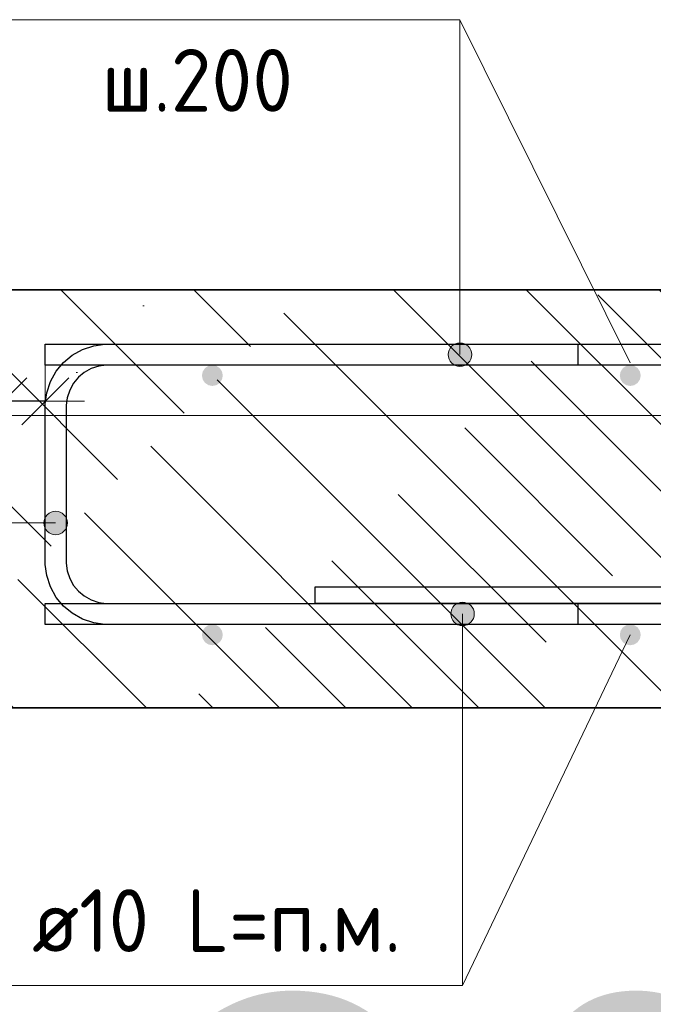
# Model space of a CAD drawing. Header units: metres. Extents: x -38 to 97, y -15 to 21.
# Tile 151 of 229: x 72.175 to 72.479, y 8.19 to 8.661. Entities that reach past the tile are written whole.
import ezdxf

# ---------------------------------------------------------------- set-up
doc = ezdxf.new("R2010")
doc.units = ezdxf.units.M
doc.header["$PDMODE"] = 65
for name, color, linetype, lineweight in [('XR$3$Арм. стержнями верхней зоны', 180, 'Continuous', 35), ('XR$3$Арм. стержнями нижней зоны', 180, 'Continuous', 35), ('XR$3$Арм.стержн. Арматура края', 96, 'Continuous', 35), ('XR$3$Размерная линия_ общее', 7, 'Continuous', 13), ('XR$4$Арм. стержнями верхней зоны', 180, 'Continuous', 35), ('XR$4$Арм. стержнями нижней зоны', 180, 'Continuous', 35), ('XR$4$Арм.стержн. Арматура края', 96, 'Continuous', 35), ('XR$4$Размерная линия_ общее', 7, 'Continuous', 13), ('XR$6$Арм. стержнями верхней зоны', 180, 'Continuous', 35), ('XR$6$Арм. стержнями нижней зоны', 180, 'Continuous', 35), ('XR$6$Арм.стержн. Арматура края', 96, 'Continuous', 35), ('XR$6$Размерная линия_ общее', 7, 'Continuous', 13)]:
    doc.layers.add(name, color=color, linetype=linetype, lineweight=lineweight)
for name, color, linetype, lineweight, true_color in [('XR$3$Арм.стержн. Фиксатор', 7, 'Continuous', 35, 0x501e0f), ('XR$4$Арм.стержн. Фиксатор', 7, 'Continuous', 35, 0x501e0f), ('XR$6$Арм.стержн. Фиксатор', 7, 'Continuous', 35, 0x501e0f)]:
    doc.layers.add(name, color=color, linetype=linetype, lineweight=lineweight, true_color=true_color)
doc.styles.add('ISOCPEUR', font='txt')
doc.dimstyles.new('DIMSTYLE_11', dxfattribs={"dimtxt": 0.033, "dimasz": 0.0375, "dimexe": 0, "dimexo": 0, "dimgap": 0.0165, "dimtad": 2, "dimdec": 0, "dimlfac": 1000, "dimrnd": 1, "dimzin": 12, "dimdsep": 46, "dimtxsty": 'ISOCPEUR', "dimblk1": 'ALL_ML_STRICH', "dimblk2": 'ALL_ML_STRICH', "dimsah": 1, "dimcen": 0, "dimclrd": 7, "dimclre": 256, "dimclrt": 7, "dimadec": 0, "dimazin": 0, "dimtfac": 1, "dimtdec": 0, "dimtix": 1, "dimtmove": 2, "dimatfit": 3, "dimfxl": 0, "dimtvp": 1.2, "dimtzin": 0, "dimlwd": 0, "dimlwe": -3, "dimarcsym": 0})
pattern_1 = [(135, (0, 0), (-0.031819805, -0.031819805), [0.4, -0.05, 0, -0.05]), (135, (-0.01591, -0.01591), (-0.031819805, -0.031819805), [0.8, -0.1, 0.1, -0.1])]

# ---------------------------------------------------------------- blocks, each defined once
blk = doc.blocks.new('ALL_ML_STRICH')
at = {"color": 0, "linetype": 'ByBlock', "lineweight": -2}
for p, q in [((0, -0.5), (0, 0.5)), ((-0.3, -0.3), (0.3, 0.3)), ((-1, 0), (0.5, 0))]:
    blk.add_line(p, q, dxfattribs=at)
blk = doc.blocks.new('*D140')
at = {"layer": 'DEFPOINTS', "color": 7, "linetype": 'Continuous', "lineweight": 13, "transparency": 33554687}
for p in [(72.1875, 8.47857), (72.1875, 8.44358), (72.1675, 8.43858)]:
    blk.add_point(p, dxfattribs=at)
at = {"layer": 'XR$3$Размерная линия_ общее', "color": 253, "linetype": 'Continuous', "lineweight": -2, "true_color": 0xa0a0a0, "transparency": 33554687}
for p, q in [((72.1675, 8.45858), (72.1675, 8.47857)), ((72.1875, 8.46358), (72.1875, 8.47857))]:
    blk.add_line(p, q, dxfattribs=at)
at = {"layer": 'XR$3$Размерная линия_ общее', "color": 7, "linetype": 'Continuous', "lineweight": -2, "transparency": 33554687}
blk.add_line((72.1875, 8.47857), (72.1675, 8.47857), dxfattribs=at)
at = {"layer": 'XR$3$Размерная линия_ общее', "color": 7, "linetype": 'Continuous', "lineweight": 13, "transparency": 33554687, "xscale": 0.0375, "yscale": 0.0375, "zscale": 0.0375}
for p, rotation in [((72.1675, 8.47857), 180), ((72.1875, 8.47857), 360)]:
    blk.add_blockref('ALL_ML_STRICH', p, dxfattribs=dict(at, rotation=rotation))
at = {"layer": 'XR$3$Размерная линия_ общее', "color": 7, "linetype": 'Continuous', "lineweight": 13, "transparency": 33554687, "insert": (72.12208, 8.50257), "char_height": 0.033, "width": 0.066, "attachment_point": 5, "style": 'ISOCPEUR'}
blk.add_mtext('\\A1;{20}', dxfattribs=at)
at = {"layer": 'XR$3$Размерная линия_ общее', "color": 7, "linetype": 'Continuous', "lineweight": 13, "transparency": 33554687, "insert": (72.09879, 8.42451), "char_height": 0.027, "width": 0.00135, "attachment_point": 1, "rotation": 180, "line_spacing_factor": 0.60241, "style": 'ISOCPEUR'}
blk.add_mtext('з.с.', dxfattribs=at)
blk = doc.blocks.new('*D439')
at = {"layer": 'DEFPOINTS', "color": 7, "linetype": 'Continuous', "lineweight": 13, "transparency": 33554687}
for p in [(72.1875, 8.47857), (72.1875, 8.44358), (72.1675, 8.43858)]:
    blk.add_point(p, dxfattribs=at)
at = {"layer": 'XR$4$Размерная линия_ общее', "color": 253, "linetype": 'Continuous', "lineweight": -2, "true_color": 0xa0a0a0, "transparency": 33554687}
for p, q in [((72.1675, 8.45858), (72.1675, 8.47857)), ((72.1875, 8.46358), (72.1875, 8.47857))]:
    blk.add_line(p, q, dxfattribs=at)
at = {"layer": 'XR$4$Размерная линия_ общее', "color": 7, "linetype": 'Continuous', "lineweight": -2, "transparency": 33554687}
blk.add_line((72.1875, 8.47857), (72.1675, 8.47857), dxfattribs=at)
at = {"layer": 'XR$4$Размерная линия_ общее', "color": 7, "linetype": 'Continuous', "lineweight": 13, "transparency": 33554687, "xscale": 0.0375, "yscale": 0.0375, "zscale": 0.0375}
for p, rotation in [((72.1675, 8.47857), 180), ((72.1875, 8.47857), 360)]:
    blk.add_blockref('ALL_ML_STRICH', p, dxfattribs=dict(at, rotation=rotation))
at = {"layer": 'XR$4$Размерная линия_ общее', "color": 7, "linetype": 'Continuous', "lineweight": 13, "transparency": 33554687, "insert": (72.12208, 8.50257), "char_height": 0.033, "width": 0.066, "attachment_point": 5, "style": 'ISOCPEUR'}
blk.add_mtext('\\A1;{20}', dxfattribs=at)
at = {"layer": 'XR$4$Размерная линия_ общее', "color": 7, "linetype": 'Continuous', "lineweight": 13, "transparency": 33554687, "insert": (72.09879, 8.42451), "char_height": 0.027, "width": 0.00135, "attachment_point": 1, "rotation": 180, "line_spacing_factor": 0.60241, "style": 'ISOCPEUR'}
blk.add_mtext('з.с.', dxfattribs=at)
blk = doc.blocks.new('*D792')
at = {"layer": 'DEFPOINTS', "color": 7, "linetype": 'Continuous', "lineweight": 13, "transparency": 33554687}
for p in [(72.1875, 8.47857), (72.1875, 8.44358), (72.1675, 8.43858)]:
    blk.add_point(p, dxfattribs=at)
at = {"layer": 'XR$6$Размерная линия_ общее', "color": 253, "linetype": 'Continuous', "lineweight": -2, "true_color": 0xa0a0a0, "transparency": 33554687}
for p, q in [((72.1675, 8.45858), (72.1675, 8.47857)), ((72.1875, 8.46358), (72.1875, 8.47857))]:
    blk.add_line(p, q, dxfattribs=at)
at = {"layer": 'XR$6$Размерная линия_ общее', "color": 7, "linetype": 'Continuous', "lineweight": -2, "transparency": 33554687}
blk.add_line((72.1875, 8.47857), (72.1675, 8.47857), dxfattribs=at)
at = {"layer": 'XR$6$Размерная линия_ общее', "color": 7, "linetype": 'Continuous', "lineweight": 13, "transparency": 33554687, "xscale": 0.0375, "yscale": 0.0375, "zscale": 0.0375}
for p, rotation in [((72.1675, 8.47857), 180), ((72.1875, 8.47857), 360)]:
    blk.add_blockref('ALL_ML_STRICH', p, dxfattribs=dict(at, rotation=rotation))
at = {"layer": 'XR$6$Размерная линия_ общее', "color": 7, "linetype": 'Continuous', "lineweight": 13, "transparency": 33554687, "insert": (72.12208, 8.50257), "char_height": 0.033, "width": 0.066, "attachment_point": 5, "style": 'ISOCPEUR'}
blk.add_mtext('\\A1;{20}', dxfattribs=at)
at = {"layer": 'XR$6$Размерная линия_ общее', "color": 7, "linetype": 'Continuous', "lineweight": 13, "transparency": 33554687, "insert": (72.09879, 8.42451), "char_height": 0.027, "width": 0.00135, "attachment_point": 1, "rotation": 180, "line_spacing_factor": 0.60241, "style": 'ISOCPEUR'}
blk.add_mtext('з.с.', dxfattribs=at)

msp = doc.modelspace()

# ---------------------------------------------------------------- hatches: boundary and pattern name
at = {"linetype": 'Continuous', "lineweight": 13, "transparency": 33554687}
h = msp.add_hatch(dxfattribs=at)
h.set_pattern_fill('__________540', scale=0.015, style=0, pattern_type=2)
h.set_pattern_definition(pattern_1)
h.paths.add_polyline_path([(72.1675, 8.53188), (72.1675, 8.33188), (72.75595, 8.33188), (72.75595, 8.53188)], flags=0)
h = msp.add_hatch(dxfattribs=at)
h.set_pattern_fill('__________540', scale=0.015, style=0, pattern_type=2)
h.set_pattern_definition(pattern_1)
h.paths.add_polyline_path([(72.1675, 8.53188), (72.1675, 8.33188), (72.75595, 8.33188), (72.75595, 8.53188)], flags=0)
h = msp.add_hatch(dxfattribs=at)
h.set_pattern_fill('__________540', scale=0.015, style=0, pattern_type=2)
h.set_pattern_definition(pattern_1)
h.paths.add_polyline_path([(72.1675, 8.53188), (72.1675, 8.33188), (72.75595, 8.33188), (72.75595, 8.53188)], flags=0)
at = {"layer": 'XR$3$Арм. стержнями верхней зоны', "linetype": 'Continuous', "lineweight": 13, "transparency": 33554687}
for points in [[(72.38882, 8.50571), (72.3832, 8.50571), (72.38117, 8.50369)], [(72.38882, 8.50571), (72.38117, 8.50369), (72.39085, 8.50369)], [(72.3832, 8.50571), (72.38882, 8.50571), (72.38601, 8.5065)], [(72.39085, 8.50369), (72.38117, 8.50369), (72.38039, 8.50088)], [(72.39085, 8.50369), (72.38039, 8.50088), (72.39164, 8.50088)], [(72.39164, 8.50088), (72.38039, 8.50088), (72.38117, 8.49806)], [(72.39164, 8.50088), (72.38117, 8.49806), (72.39085, 8.49806)], [(72.39085, 8.49806), (72.38117, 8.49806), (72.3832, 8.49604)], [(72.39085, 8.49806), (72.3832, 8.49604), (72.38882, 8.49604)], [(72.38882, 8.49604), (72.3832, 8.49604), (72.38601, 8.49525)]]:
    msp.add_hatch(color=7, dxfattribs=at).paths.add_polyline_path(points)
at = {"layer": 'XR$3$Арм. стержнями верхней зоны', "linetype": 'Continuous', "lineweight": 50, "transparency": 33554687}
for points in [[(72.27251, 8.49088), (72.27212, 8.49279), (72.27104, 8.49441), (72.26942, 8.4955), (72.26751, 8.49588), (72.26559, 8.4955), (72.26397, 8.49441), (72.26289, 8.49279), (72.26251, 8.49088), (72.26289, 8.48896), (72.26397, 8.48734), (72.26559, 8.48626), (72.26751, 8.48588), (72.26942, 8.48626), (72.27104, 8.48734), (72.27212, 8.48896)], [(72.47251, 8.49088), (72.47212, 8.49279), (72.47104, 8.49441), (72.46942, 8.4955), (72.46751, 8.49588), (72.46559, 8.4955), (72.46397, 8.49441), (72.46289, 8.49279), (72.46251, 8.49088), (72.46289, 8.48896), (72.46397, 8.48734), (72.46559, 8.48626), (72.46751, 8.48588), (72.46942, 8.48626), (72.47104, 8.48734), (72.47212, 8.48896)]]:
    msp.add_hatch(color=4, dxfattribs=at).paths.add_polyline_path(points)
at = {"layer": 'XR$3$Арм. стержнями нижней зоны', "linetype": 'Continuous', "lineweight": 13, "transparency": 33554687}
for points in [[(72.3824, 8.37969), (72.39207, 8.37969), (72.39005, 8.38171)], [(72.3824, 8.37969), (72.39005, 8.38171), (72.38442, 8.38171)], [(72.38442, 8.38171), (72.39005, 8.38171), (72.38723, 8.3825)], [(72.38161, 8.37688), (72.39286, 8.37688), (72.39207, 8.37969)], [(72.38161, 8.37688), (72.39207, 8.37969), (72.3824, 8.37969)], [(72.3824, 8.37406), (72.39286, 8.37688), (72.38161, 8.37688)], [(72.3824, 8.37406), (72.39207, 8.37406), (72.39286, 8.37688)], [(72.38442, 8.37204), (72.39207, 8.37406), (72.3824, 8.37406)], [(72.38442, 8.37204), (72.39005, 8.37204), (72.39207, 8.37406)], [(72.39005, 8.37204), (72.38442, 8.37204), (72.38723, 8.37125)]]:
    msp.add_hatch(color=7, dxfattribs=at).paths.add_polyline_path(points)
at = {"layer": 'XR$3$Арм. стержнями нижней зоны', "linetype": 'Continuous', "lineweight": 50, "transparency": 33554687}
for points in [[(72.27251, 8.36688), (72.27212, 8.36879), (72.27104, 8.37041), (72.26942, 8.3715), (72.26751, 8.37188), (72.26559, 8.3715), (72.26397, 8.37041), (72.26289, 8.36879), (72.26251, 8.36688), (72.26289, 8.36496), (72.26397, 8.36334), (72.26559, 8.36226), (72.26751, 8.36188), (72.26942, 8.36226), (72.27104, 8.36334), (72.27212, 8.36496)], [(72.47251, 8.36688), (72.47212, 8.36879), (72.47104, 8.37041), (72.46942, 8.3715), (72.46751, 8.37188), (72.46559, 8.3715), (72.46397, 8.37041), (72.46289, 8.36879), (72.46251, 8.36688), (72.46289, 8.36496), (72.46397, 8.36334), (72.46559, 8.36226), (72.46751, 8.36188), (72.46942, 8.36226), (72.47104, 8.36334), (72.47212, 8.36496)]]:
    msp.add_hatch(color=4, dxfattribs=at).paths.add_polyline_path(points)
at = {"layer": 'XR$3$Арм.стержн. Арматура края', "linetype": 'Continuous', "lineweight": 13, "transparency": 33554687}
for points in [[(72.18767, 8.42317), (72.18969, 8.41552), (72.18969, 8.42519)], [(72.18969, 8.42519), (72.1925, 8.41473), (72.1925, 8.42598)], [(72.18969, 8.42519), (72.18969, 8.41552), (72.1925, 8.41473)], [(72.1925, 8.42598), (72.1925, 8.41473), (72.19532, 8.41552)], [(72.1925, 8.42598), (72.19532, 8.41552), (72.19532, 8.42519)], [(72.19532, 8.42519), (72.19532, 8.41552), (72.19734, 8.41754)], [(72.19532, 8.42519), (72.19734, 8.41754), (72.19734, 8.42317)], [(72.18767, 8.41754), (72.18767, 8.42317), (72.18688, 8.42035)], [(72.18767, 8.42317), (72.18767, 8.41754), (72.18969, 8.41552)], [(72.19734, 8.42317), (72.19734, 8.41754), (72.19813, 8.42035)]]:
    msp.add_hatch(color=7, dxfattribs=at).paths.add_polyline_path(points)
at = {"layer": 'XR$4$Арм. стержнями верхней зоны', "linetype": 'Continuous', "lineweight": 13, "transparency": 33554687}
for points in [[(72.38882, 8.50571), (72.3832, 8.50571), (72.38117, 8.50369)], [(72.38882, 8.50571), (72.38117, 8.50369), (72.39085, 8.50369)], [(72.3832, 8.50571), (72.38882, 8.50571), (72.38601, 8.5065)], [(72.39085, 8.50369), (72.38117, 8.50369), (72.38039, 8.50088)], [(72.39085, 8.50369), (72.38039, 8.50088), (72.39164, 8.50088)], [(72.39164, 8.50088), (72.38039, 8.50088), (72.38117, 8.49806)], [(72.39164, 8.50088), (72.38117, 8.49806), (72.39085, 8.49806)], [(72.39085, 8.49806), (72.38117, 8.49806), (72.3832, 8.49604)], [(72.39085, 8.49806), (72.3832, 8.49604), (72.38882, 8.49604)], [(72.38882, 8.49604), (72.3832, 8.49604), (72.38601, 8.49525)]]:
    msp.add_hatch(color=7, dxfattribs=at).paths.add_polyline_path(points)
at = {"layer": 'XR$4$Арм. стержнями верхней зоны', "linetype": 'Continuous', "lineweight": 50, "transparency": 33554687}
for points in [[(72.27251, 8.49088), (72.27212, 8.49279), (72.27104, 8.49441), (72.26942, 8.4955), (72.26751, 8.49588), (72.26559, 8.4955), (72.26397, 8.49441), (72.26289, 8.49279), (72.26251, 8.49088), (72.26289, 8.48896), (72.26397, 8.48734), (72.26559, 8.48626), (72.26751, 8.48588), (72.26942, 8.48626), (72.27104, 8.48734), (72.27212, 8.48896)], [(72.27251, 8.49088), (72.27212, 8.49279), (72.27104, 8.49441), (72.26942, 8.4955), (72.26751, 8.49588), (72.26559, 8.4955), (72.26397, 8.49441), (72.26289, 8.49279), (72.26251, 8.49088), (72.26289, 8.48896), (72.26397, 8.48734), (72.26559, 8.48626), (72.26751, 8.48588), (72.26942, 8.48626), (72.27104, 8.48734), (72.27212, 8.48896)], [(72.47251, 8.49088), (72.47212, 8.49279), (72.47104, 8.49441), (72.46942, 8.4955), (72.46751, 8.49588), (72.46559, 8.4955), (72.46397, 8.49441), (72.46289, 8.49279), (72.46251, 8.49088), (72.46289, 8.48896), (72.46397, 8.48734), (72.46559, 8.48626), (72.46751, 8.48588), (72.46942, 8.48626), (72.47104, 8.48734), (72.47212, 8.48896)], [(72.47251, 8.49088), (72.47212, 8.49279), (72.47104, 8.49441), (72.46942, 8.4955), (72.46751, 8.49588), (72.46559, 8.4955), (72.46397, 8.49441), (72.46289, 8.49279), (72.46251, 8.49088), (72.46289, 8.48896), (72.46397, 8.48734), (72.46559, 8.48626), (72.46751, 8.48588), (72.46942, 8.48626), (72.47104, 8.48734), (72.47212, 8.48896)]]:
    msp.add_hatch(color=4, dxfattribs=at).paths.add_polyline_path(points)
at = {"layer": 'XR$4$Арм. стержнями нижней зоны', "linetype": 'Continuous', "lineweight": 13, "transparency": 33554687}
for points in [[(72.3824, 8.37969), (72.39207, 8.37969), (72.39005, 8.38171)], [(72.3824, 8.37969), (72.39005, 8.38171), (72.38442, 8.38171)], [(72.38442, 8.38171), (72.39005, 8.38171), (72.38723, 8.3825)], [(72.38161, 8.37688), (72.39286, 8.37688), (72.39207, 8.37969)], [(72.38161, 8.37688), (72.39207, 8.37969), (72.3824, 8.37969)], [(72.3824, 8.37406), (72.39286, 8.37688), (72.38161, 8.37688)], [(72.3824, 8.37406), (72.39207, 8.37406), (72.39286, 8.37688)], [(72.38442, 8.37204), (72.39207, 8.37406), (72.3824, 8.37406)], [(72.38442, 8.37204), (72.39005, 8.37204), (72.39207, 8.37406)], [(72.39005, 8.37204), (72.38442, 8.37204), (72.38723, 8.37125)]]:
    msp.add_hatch(color=7, dxfattribs=at).paths.add_polyline_path(points)
at = {"layer": 'XR$4$Арм. стержнями нижней зоны', "linetype": 'Continuous', "lineweight": 50, "transparency": 33554687}
for points in [[(72.27251, 8.36688), (72.27212, 8.36879), (72.27104, 8.37041), (72.26942, 8.3715), (72.26751, 8.37188), (72.26559, 8.3715), (72.26397, 8.37041), (72.26289, 8.36879), (72.26251, 8.36688), (72.26289, 8.36496), (72.26397, 8.36334), (72.26559, 8.36226), (72.26751, 8.36188), (72.26942, 8.36226), (72.27104, 8.36334), (72.27212, 8.36496)], [(72.27251, 8.36688), (72.27212, 8.36879), (72.27104, 8.37041), (72.26942, 8.3715), (72.26751, 8.37188), (72.26559, 8.3715), (72.26397, 8.37041), (72.26289, 8.36879), (72.26251, 8.36688), (72.26289, 8.36496), (72.26397, 8.36334), (72.26559, 8.36226), (72.26751, 8.36188), (72.26942, 8.36226), (72.27104, 8.36334), (72.27212, 8.36496)], [(72.47251, 8.36688), (72.47212, 8.36879), (72.47104, 8.37041), (72.46942, 8.3715), (72.46751, 8.37188), (72.46559, 8.3715), (72.46397, 8.37041), (72.46289, 8.36879), (72.46251, 8.36688), (72.46289, 8.36496), (72.46397, 8.36334), (72.46559, 8.36226), (72.46751, 8.36188), (72.46942, 8.36226), (72.47104, 8.36334), (72.47212, 8.36496)], [(72.47251, 8.36688), (72.47212, 8.36879), (72.47104, 8.37041), (72.46942, 8.3715), (72.46751, 8.37188), (72.46559, 8.3715), (72.46397, 8.37041), (72.46289, 8.36879), (72.46251, 8.36688), (72.46289, 8.36496), (72.46397, 8.36334), (72.46559, 8.36226), (72.46751, 8.36188), (72.46942, 8.36226), (72.47104, 8.36334), (72.47212, 8.36496)]]:
    msp.add_hatch(color=4, dxfattribs=at).paths.add_polyline_path(points)
at = {"layer": 'XR$4$Арм.стержн. Арматура края', "linetype": 'Continuous', "lineweight": 13, "transparency": 33554687}
for points in [[(72.18767, 8.42317), (72.18969, 8.41552), (72.18969, 8.42519)], [(72.18969, 8.42519), (72.1925, 8.41473), (72.1925, 8.42598)], [(72.18969, 8.42519), (72.18969, 8.41552), (72.1925, 8.41473)], [(72.1925, 8.42598), (72.1925, 8.41473), (72.19532, 8.41552)], [(72.1925, 8.42598), (72.19532, 8.41552), (72.19532, 8.42519)], [(72.19532, 8.42519), (72.19532, 8.41552), (72.19734, 8.41754)], [(72.19532, 8.42519), (72.19734, 8.41754), (72.19734, 8.42317)], [(72.18767, 8.41754), (72.18767, 8.42317), (72.18688, 8.42035)], [(72.18767, 8.42317), (72.18767, 8.41754), (72.18969, 8.41552)], [(72.19734, 8.42317), (72.19734, 8.41754), (72.19813, 8.42035)]]:
    msp.add_hatch(color=7, dxfattribs=at).paths.add_polyline_path(points)
at = {"layer": 'XR$6$Арм. стержнями верхней зоны', "linetype": 'Continuous', "lineweight": 13, "transparency": 33554687}
for points in [[(72.38882, 8.50571), (72.3832, 8.50571), (72.38117, 8.50369)], [(72.38882, 8.50571), (72.38117, 8.50369), (72.39085, 8.50369)], [(72.3832, 8.50571), (72.38882, 8.50571), (72.38601, 8.5065)], [(72.39085, 8.50369), (72.38117, 8.50369), (72.38039, 8.50088)], [(72.39085, 8.50369), (72.38039, 8.50088), (72.39164, 8.50088)], [(72.39164, 8.50088), (72.38039, 8.50088), (72.38117, 8.49806)], [(72.39164, 8.50088), (72.38117, 8.49806), (72.39085, 8.49806)], [(72.39085, 8.49806), (72.38117, 8.49806), (72.3832, 8.49604)], [(72.39085, 8.49806), (72.3832, 8.49604), (72.38882, 8.49604)], [(72.38882, 8.49604), (72.3832, 8.49604), (72.38601, 8.49525)]]:
    msp.add_hatch(color=7, dxfattribs=at).paths.add_polyline_path(points)
at = {"layer": 'XR$6$Арм. стержнями верхней зоны', "linetype": 'Continuous', "lineweight": 50, "transparency": 33554687}
for points in [[(72.27251, 8.49088), (72.27212, 8.49279), (72.27104, 8.49441), (72.26942, 8.4955), (72.26751, 8.49588), (72.26559, 8.4955), (72.26397, 8.49441), (72.26289, 8.49279), (72.26251, 8.49088), (72.26289, 8.48896), (72.26397, 8.48734), (72.26559, 8.48626), (72.26751, 8.48588), (72.26942, 8.48626), (72.27104, 8.48734), (72.27212, 8.48896)], [(72.47251, 8.49088), (72.47212, 8.49279), (72.47104, 8.49441), (72.46942, 8.4955), (72.46751, 8.49588), (72.46559, 8.4955), (72.46397, 8.49441), (72.46289, 8.49279), (72.46251, 8.49088), (72.46289, 8.48896), (72.46397, 8.48734), (72.46559, 8.48626), (72.46751, 8.48588), (72.46942, 8.48626), (72.47104, 8.48734), (72.47212, 8.48896)]]:
    msp.add_hatch(color=4, dxfattribs=at).paths.add_polyline_path(points)
at = {"layer": 'XR$6$Арм. стержнями нижней зоны', "linetype": 'Continuous', "lineweight": 13, "transparency": 33554687}
for points in [[(72.3824, 8.37969), (72.39207, 8.37969), (72.39005, 8.38171)], [(72.3824, 8.37969), (72.39005, 8.38171), (72.38442, 8.38171)], [(72.38442, 8.38171), (72.39005, 8.38171), (72.38723, 8.3825)], [(72.38161, 8.37688), (72.39286, 8.37688), (72.39207, 8.37969)], [(72.38161, 8.37688), (72.39207, 8.37969), (72.3824, 8.37969)], [(72.3824, 8.37406), (72.39286, 8.37688), (72.38161, 8.37688)], [(72.3824, 8.37406), (72.39207, 8.37406), (72.39286, 8.37688)], [(72.38442, 8.37204), (72.39207, 8.37406), (72.3824, 8.37406)], [(72.38442, 8.37204), (72.39005, 8.37204), (72.39207, 8.37406)], [(72.39005, 8.37204), (72.38442, 8.37204), (72.38723, 8.37125)]]:
    msp.add_hatch(color=7, dxfattribs=at).paths.add_polyline_path(points)
at = {"layer": 'XR$6$Арм. стержнями нижней зоны', "linetype": 'Continuous', "lineweight": 50, "transparency": 33554687}
for points in [[(72.27251, 8.36688), (72.27212, 8.36879), (72.27104, 8.37041), (72.26942, 8.3715), (72.26751, 8.37188), (72.26559, 8.3715), (72.26397, 8.37041), (72.26289, 8.36879), (72.26251, 8.36688), (72.26289, 8.36496), (72.26397, 8.36334), (72.26559, 8.36226), (72.26751, 8.36188), (72.26942, 8.36226), (72.27104, 8.36334), (72.27212, 8.36496)], [(72.47251, 8.36688), (72.47212, 8.36879), (72.47104, 8.37041), (72.46942, 8.3715), (72.46751, 8.37188), (72.46559, 8.3715), (72.46397, 8.37041), (72.46289, 8.36879), (72.46251, 8.36688), (72.46289, 8.36496), (72.46397, 8.36334), (72.46559, 8.36226), (72.46751, 8.36188), (72.46942, 8.36226), (72.47104, 8.36334), (72.47212, 8.36496)]]:
    msp.add_hatch(color=4, dxfattribs=at).paths.add_polyline_path(points)
at = {"layer": 'XR$6$Арм.стержн. Арматура края', "linetype": 'Continuous', "lineweight": 13, "transparency": 33554687}
for points in [[(72.18767, 8.42317), (72.18969, 8.41552), (72.18969, 8.42519)], [(72.18969, 8.42519), (72.1925, 8.41473), (72.1925, 8.42598)], [(72.18969, 8.42519), (72.18969, 8.41552), (72.1925, 8.41473)], [(72.1925, 8.42598), (72.1925, 8.41473), (72.19532, 8.41552)], [(72.1925, 8.42598), (72.19532, 8.41552), (72.19532, 8.42519)], [(72.19532, 8.42519), (72.19532, 8.41552), (72.19734, 8.41754)], [(72.19532, 8.42519), (72.19734, 8.41754), (72.19734, 8.42317)], [(72.18767, 8.41754), (72.18767, 8.42317), (72.18688, 8.42035)], [(72.18767, 8.42317), (72.18767, 8.41754), (72.18969, 8.41552)], [(72.19734, 8.42317), (72.19734, 8.41754), (72.19813, 8.42035)]]:
    msp.add_hatch(color=7, dxfattribs=at).paths.add_polyline_path(points)

# ---------------------------------------------------------------- linework, layer by layer
at = {"color": 7, "linetype": 'Continuous', "lineweight": 13, "transparency": 33554687}
for p, q in [((72.46751, 8.49688), (72.38601, 8.66104)), ((72.46751, 8.49688), (72.38601, 8.66104)), ((72.46751, 8.49688), (72.38601, 8.66104)), ((86.41979, 8.47171), (67.91979, 8.47171)), ((72.46751, 8.36688), (72.38723, 8.19921)), ((72.46751, 8.36688), (72.38723, 8.19921)), ((72.46751, 8.36688), (72.38723, 8.19921))]:
    msp.add_line(p, q, dxfattribs=at)
at = {"color": 7, "linetype": 'Continuous', "lineweight": 35, "transparency": 33554687}
for p, q in [((72.75595, 8.53188), (72.1675, 8.53188)), ((72.75595, 8.53188), (72.1675, 8.53188)), ((72.75595, 8.53188), (72.1675, 8.53188)), ((72.1675, 8.33188), (72.75595, 8.33188)), ((72.1675, 8.33188), (72.75595, 8.33188)), ((72.1675, 8.33188), (72.75595, 8.33188))]:
    msp.add_line(p, q, dxfattribs=at)
at = {"layer": 'XR$3$Арм. стержнями верхней зоны', "color": 7, "linetype": 'Continuous', "lineweight": 13, "transparency": 33554687}
for p, q in [((72.16001, 8.66104), (72.38601, 8.66104)), ((72.38601, 8.66104), (72.38601, 8.50088)), ((72.38601, 8.5065), (72.38601, 8.5065)), ((72.38039, 8.50088), (72.38039, 8.50088)), ((72.39164, 8.50088), (72.39164, 8.50088)), ((72.38601, 8.49525), (72.38601, 8.49525))]:
    msp.add_line(p, q, dxfattribs=at)
at = {"layer": 'XR$3$Арм. стержнями верхней зоны', "color": 4, "linetype": 'Continuous', "lineweight": 25, "transparency": 33554687}
for points in [[(72.76095, 8.49588), (72.1875, 8.49588), (72.1875, 8.50588), (72.76095, 8.50588), (72.76095, 8.49588)], [(72.76095, 8.49588), (72.44251, 8.49588), (72.44251, 8.50588), (72.76095, 8.50588), (72.76095, 8.49588)]]:
    msp.add_lwpolyline(points, dxfattribs=at)
at = {"layer": 'XR$3$Арм. стержнями верхней зоны', "color": 7, "linetype": 'Continuous', "lineweight": 13, "transparency": 33554687}
msp.add_circle((72.38601, 8.50088), 0.00563, dxfattribs=at)
at = {"layer": 'XR$3$Арм. стержнями нижней зоны', "color": 7, "linetype": 'Continuous', "lineweight": 13, "transparency": 33554687}
for p, q in [((72.38723, 8.3825), (72.38723, 8.3825)), ((72.38161, 8.37688), (72.38161, 8.37688)), ((72.38723, 8.19921), (72.38723, 8.37688)), ((72.39286, 8.37688), (72.39286, 8.37688)), ((72.38723, 8.37125), (72.38723, 8.37125)), ((72.16123, 8.19921), (72.38723, 8.19921))]:
    msp.add_line(p, q, dxfattribs=at)
at = {"layer": 'XR$3$Арм. стержнями нижней зоны', "color": 4, "linetype": 'Continuous', "lineweight": 25, "transparency": 33554687}
for points in [[(72.76095, 8.37188), (72.1875, 8.37188), (72.1875, 8.38188), (72.76095, 8.38188), (72.76095, 8.37188)], [(72.76095, 8.37188), (72.44251, 8.37188), (72.44251, 8.38188), (72.76095, 8.38188), (72.76095, 8.37188)]]:
    msp.add_lwpolyline(points, dxfattribs=at)
at = {"layer": 'XR$3$Арм. стержнями нижней зоны', "color": 7, "linetype": 'Continuous', "lineweight": 13, "transparency": 33554687}
msp.add_circle((72.38723, 8.37688), 0.00563, dxfattribs=at)
at = {"layer": 'XR$3$Арм.стержн. Арматура края', "color": 7, "linetype": 'Continuous', "lineweight": 13, "transparency": 33554687}
for p, q in [((72.1925, 8.42598), (72.1925, 8.42598)), ((72.08057, 8.42035), (72.1925, 8.42035)), ((72.18688, 8.42035), (72.18688, 8.42035)), ((72.19813, 8.42035), (72.19813, 8.42035)), ((72.1925, 8.41473), (72.1925, 8.41473))]:
    msp.add_line(p, q, dxfattribs=at)
at = {"layer": 'XR$3$Арм.стержн. Арматура края', "color": 4, "linetype": 'Continuous', "lineweight": 25, "transparency": 33554687}
for points in [[(72.6875, 8.37188), (72.21607, 8.37188), (72.21085, 8.3726), (72.20541, 8.3744), (72.20041, 8.3772), (72.19628, 8.38065), (72.19283, 8.38478), (72.19002, 8.38979), (72.18823, 8.39523), (72.1875, 8.40044), (72.1875, 8.47731), (72.18823, 8.48253), (72.19002, 8.48797), (72.19283, 8.49298), (72.19628, 8.4971), (72.20041, 8.50055), (72.20541, 8.50336), (72.21085, 8.50515), (72.21607, 8.50588), (72.6875, 8.50588)], [(72.6875, 8.49588), (72.21676, 8.49588), (72.21313, 8.49537), (72.20946, 8.49416), (72.2061, 8.49228), (72.20338, 8.49001), (72.2011, 8.48728), (72.19922, 8.48392), (72.19801, 8.48026), (72.1975, 8.47662), (72.1975, 8.40113), (72.19801, 8.3975), (72.19922, 8.39383), (72.2011, 8.39048), (72.20338, 8.38775), (72.2061, 8.38547), (72.20946, 8.38359), (72.21313, 8.38238), (72.21676, 8.38188), (72.6875, 8.38188)]]:
    msp.add_lwpolyline(points, dxfattribs=at)
at = {"layer": 'XR$3$Арм.стержн. Арматура края', "color": 7, "linetype": 'Continuous', "lineweight": 13, "transparency": 33554687}
msp.add_circle((72.1925, 8.42035), 0.00563, dxfattribs=at)
at = {"layer": 'XR$3$Арм.стержн. Фиксатор', "color": 40, "linetype": 'Continuous', "lineweight": 25, "transparency": 33554687}
msp.add_lwpolyline([(72.4939, 8.38188), (72.31675, 8.38188), (72.31675, 8.38988), (72.49335, 8.38988)], dxfattribs=at)
at = {"layer": 'XR$4$Арм. стержнями верхней зоны', "color": 7, "linetype": 'Continuous', "lineweight": 13, "transparency": 33554687}
for p, q in [((72.16001, 8.66104), (72.38601, 8.66104)), ((72.38601, 8.66104), (72.38601, 8.50088)), ((72.38601, 8.5065), (72.38601, 8.5065)), ((72.38039, 8.50088), (72.38039, 8.50088)), ((72.39164, 8.50088), (72.39164, 8.50088)), ((72.38601, 8.49525), (72.38601, 8.49525))]:
    msp.add_line(p, q, dxfattribs=at)
at = {"layer": 'XR$4$Арм. стержнями верхней зоны', "color": 4, "linetype": 'Continuous', "lineweight": 25, "transparency": 33554687}
for points in [[(72.76095, 8.49588), (72.1875, 8.49588), (72.1875, 8.50588), (72.76095, 8.50588), (72.76095, 8.49588)], [(72.76095, 8.49588), (72.1875, 8.49588), (72.1875, 8.50588), (72.76095, 8.50588), (72.76095, 8.49588)], [(72.76095, 8.49588), (72.44251, 8.49588), (72.44251, 8.50588), (72.76095, 8.50588), (72.76095, 8.49588)]]:
    msp.add_lwpolyline(points, dxfattribs=at)
at = {"layer": 'XR$4$Арм. стержнями верхней зоны', "color": 7, "linetype": 'Continuous', "lineweight": 13, "transparency": 33554687}
msp.add_circle((72.38601, 8.50088), 0.00563, dxfattribs=at)
at = {"layer": 'XR$4$Арм. стержнями нижней зоны', "color": 7, "linetype": 'Continuous', "lineweight": 13, "transparency": 33554687}
for p, q in [((72.38723, 8.3825), (72.38723, 8.3825)), ((72.38161, 8.37688), (72.38161, 8.37688)), ((72.38723, 8.19921), (72.38723, 8.37688)), ((72.39286, 8.37688), (72.39286, 8.37688)), ((72.38723, 8.37125), (72.38723, 8.37125)), ((72.16123, 8.19921), (72.38723, 8.19921))]:
    msp.add_line(p, q, dxfattribs=at)
at = {"layer": 'XR$4$Арм. стержнями нижней зоны', "color": 4, "linetype": 'Continuous', "lineweight": 25, "transparency": 33554687}
for points in [[(72.76095, 8.37188), (72.1875, 8.37188), (72.1875, 8.38188), (72.76095, 8.38188), (72.76095, 8.37188)], [(72.76095, 8.37188), (72.1875, 8.37188), (72.1875, 8.38188), (72.76095, 8.38188), (72.76095, 8.37188)], [(72.76095, 8.37188), (72.44251, 8.37188), (72.44251, 8.38188), (72.76095, 8.38188), (72.76095, 8.37188)]]:
    msp.add_lwpolyline(points, dxfattribs=at)
at = {"layer": 'XR$4$Арм. стержнями нижней зоны', "color": 7, "linetype": 'Continuous', "lineweight": 13, "transparency": 33554687}
msp.add_circle((72.38723, 8.37688), 0.00563, dxfattribs=at)
at = {"layer": 'XR$4$Арм.стержн. Арматура края', "color": 7, "linetype": 'Continuous', "lineweight": 13, "transparency": 33554687}
for p, q in [((72.1925, 8.42598), (72.1925, 8.42598)), ((72.08057, 8.42035), (72.1925, 8.42035)), ((72.18688, 8.42035), (72.18688, 8.42035)), ((72.19813, 8.42035), (72.19813, 8.42035)), ((72.1925, 8.41473), (72.1925, 8.41473))]:
    msp.add_line(p, q, dxfattribs=at)
at = {"layer": 'XR$4$Арм.стержн. Арматура края', "color": 4, "linetype": 'Continuous', "lineweight": 25, "transparency": 33554687}
for points in [[(72.6875, 8.37188), (72.21607, 8.37188), (72.21085, 8.3726), (72.20541, 8.3744), (72.20041, 8.3772), (72.19628, 8.38065), (72.19283, 8.38478), (72.19002, 8.38979), (72.18823, 8.39523), (72.1875, 8.40044), (72.1875, 8.47731), (72.18823, 8.48253), (72.19002, 8.48797), (72.19283, 8.49298), (72.19628, 8.4971), (72.20041, 8.50055), (72.20541, 8.50336), (72.21085, 8.50515), (72.21607, 8.50588), (72.6875, 8.50588)], [(72.6875, 8.49588), (72.21676, 8.49588), (72.21313, 8.49537), (72.20946, 8.49416), (72.2061, 8.49228), (72.20338, 8.49001), (72.2011, 8.48728), (72.19922, 8.48392), (72.19801, 8.48026), (72.1975, 8.47662), (72.1975, 8.40113), (72.19801, 8.3975), (72.19922, 8.39383), (72.2011, 8.39048), (72.20338, 8.38775), (72.2061, 8.38547), (72.20946, 8.38359), (72.21313, 8.38238), (72.21676, 8.38188), (72.6875, 8.38188)]]:
    msp.add_lwpolyline(points, dxfattribs=at)
at = {"layer": 'XR$4$Арм.стержн. Арматура края', "color": 7, "linetype": 'Continuous', "lineweight": 13, "transparency": 33554687}
msp.add_circle((72.1925, 8.42035), 0.00563, dxfattribs=at)
at = {"layer": 'XR$4$Арм.стержн. Фиксатор', "color": 40, "linetype": 'Continuous', "lineweight": 25, "transparency": 33554687}
msp.add_lwpolyline([(72.4939, 8.38188), (72.31675, 8.38188), (72.31675, 8.38988), (72.49335, 8.38988)], dxfattribs=at)
at = {"layer": 'XR$6$Арм. стержнями верхней зоны', "color": 7, "linetype": 'Continuous', "lineweight": 13, "transparency": 33554687}
for p, q in [((72.16001, 8.66104), (72.38601, 8.66104)), ((72.38601, 8.66104), (72.38601, 8.50088)), ((72.38601, 8.5065), (72.38601, 8.5065)), ((72.38039, 8.50088), (72.38039, 8.50088)), ((72.39164, 8.50088), (72.39164, 8.50088)), ((72.38601, 8.49525), (72.38601, 8.49525))]:
    msp.add_line(p, q, dxfattribs=at)
at = {"layer": 'XR$6$Арм. стержнями верхней зоны', "color": 4, "linetype": 'Continuous', "lineweight": 25, "transparency": 33554687}
for points in [[(72.76095, 8.49588), (72.1875, 8.49588), (72.1875, 8.50588), (72.76095, 8.50588), (72.76095, 8.49588)], [(72.76095, 8.49588), (72.44251, 8.49588), (72.44251, 8.50588), (72.76095, 8.50588), (72.76095, 8.49588)]]:
    msp.add_lwpolyline(points, dxfattribs=at)
at = {"layer": 'XR$6$Арм. стержнями верхней зоны', "color": 7, "linetype": 'Continuous', "lineweight": 13, "transparency": 33554687}
msp.add_circle((72.38601, 8.50088), 0.00563, dxfattribs=at)
at = {"layer": 'XR$6$Арм. стержнями нижней зоны', "color": 7, "linetype": 'Continuous', "lineweight": 13, "transparency": 33554687}
for p, q in [((72.38723, 8.3825), (72.38723, 8.3825)), ((72.38161, 8.37688), (72.38161, 8.37688)), ((72.38723, 8.19921), (72.38723, 8.37688)), ((72.39286, 8.37688), (72.39286, 8.37688)), ((72.38723, 8.37125), (72.38723, 8.37125)), ((72.16123, 8.19921), (72.38723, 8.19921))]:
    msp.add_line(p, q, dxfattribs=at)
at = {"layer": 'XR$6$Арм. стержнями нижней зоны', "color": 4, "linetype": 'Continuous', "lineweight": 25, "transparency": 33554687}
for points in [[(72.76095, 8.37188), (72.1875, 8.37188), (72.1875, 8.38188), (72.76095, 8.38188), (72.76095, 8.37188)], [(72.76095, 8.37188), (72.44251, 8.37188), (72.44251, 8.38188), (72.76095, 8.38188), (72.76095, 8.37188)]]:
    msp.add_lwpolyline(points, dxfattribs=at)
at = {"layer": 'XR$6$Арм. стержнями нижней зоны', "color": 7, "linetype": 'Continuous', "lineweight": 13, "transparency": 33554687}
msp.add_circle((72.38723, 8.37688), 0.00563, dxfattribs=at)
at = {"layer": 'XR$6$Арм.стержн. Арматура края', "color": 7, "linetype": 'Continuous', "lineweight": 13, "transparency": 33554687}
for p, q in [((72.1925, 8.42598), (72.1925, 8.42598)), ((72.08057, 8.42035), (72.1925, 8.42035)), ((72.18688, 8.42035), (72.18688, 8.42035)), ((72.19813, 8.42035), (72.19813, 8.42035)), ((72.1925, 8.41473), (72.1925, 8.41473))]:
    msp.add_line(p, q, dxfattribs=at)
at = {"layer": 'XR$6$Арм.стержн. Арматура края', "color": 4, "linetype": 'Continuous', "lineweight": 25, "transparency": 33554687}
for points in [[(72.6875, 8.37188), (72.21607, 8.37188), (72.21085, 8.3726), (72.20541, 8.3744), (72.20041, 8.3772), (72.19628, 8.38065), (72.19283, 8.38478), (72.19002, 8.38979), (72.18823, 8.39523), (72.1875, 8.40044), (72.1875, 8.47731), (72.18823, 8.48253), (72.19002, 8.48797), (72.19283, 8.49298), (72.19628, 8.4971), (72.20041, 8.50055), (72.20541, 8.50336), (72.21085, 8.50515), (72.21607, 8.50588), (72.6875, 8.50588)], [(72.6875, 8.49588), (72.21676, 8.49588), (72.21313, 8.49537), (72.20946, 8.49416), (72.2061, 8.49228), (72.20338, 8.49001), (72.2011, 8.48728), (72.19922, 8.48392), (72.19801, 8.48026), (72.1975, 8.47662), (72.1975, 8.40113), (72.19801, 8.3975), (72.19922, 8.39383), (72.2011, 8.39048), (72.20338, 8.38775), (72.2061, 8.38547), (72.20946, 8.38359), (72.21313, 8.38238), (72.21676, 8.38188), (72.6875, 8.38188)]]:
    msp.add_lwpolyline(points, dxfattribs=at)
at = {"layer": 'XR$6$Арм.стержн. Арматура края', "color": 7, "linetype": 'Continuous', "lineweight": 13, "transparency": 33554687}
msp.add_circle((72.1925, 8.42035), 0.00563, dxfattribs=at)
at = {"layer": 'XR$6$Арм.стержн. Фиксатор', "color": 40, "linetype": 'Continuous', "lineweight": 25, "transparency": 33554687}
msp.add_lwpolyline([(72.4939, 8.38188), (72.31675, 8.38188), (72.31675, 8.38988), (72.49335, 8.38988)], dxfattribs=at)

# ---------------------------------------------------------------- texts
at = {"color": 7, "linetype": 'Continuous', "lineweight": 35, "transparency": 33554687, "insert": (70.35063, 7.94671), "char_height": 0.25, "width": 2.7437149, "attachment_point": 7, "style": 'ISOCPEUR'}
msp.add_mtext('\\W0.96;ГОСТ 34028-2016', dxfattribs=at)
at = {"layer": 'XR$3$Арм. стержнями верхней зоны', "color": 7, "linetype": 'Continuous', "lineweight": 25, "transparency": 33554687, "insert": (72.21451, 8.61704), "char_height": 0.03, "width": 0.1311995, "attachment_point": 7, "style": 'ISOCPEUR'}
msp.add_mtext('\\W0.95;ш.200 ', dxfattribs=at)
at = {"layer": 'XR$3$Арм. стержнями нижней зоны', "color": 7, "linetype": 'Continuous', "lineweight": 25, "transparency": 33554687, "insert": (72.18123, 8.21521), "char_height": 0.03, "width": 0.1999832, "attachment_point": 7, "style": 'ISOCPEUR'}
msp.add_mtext('\\W0.94;ø10 L=п.м.', dxfattribs=at)
at = {"layer": 'XR$4$Арм. стержнями верхней зоны', "color": 7, "linetype": 'Continuous', "lineweight": 25, "transparency": 33554687, "insert": (72.21451, 8.61704), "char_height": 0.03, "width": 0.1311995, "attachment_point": 7, "style": 'ISOCPEUR'}
msp.add_mtext('\\W0.95;ш.200 ', dxfattribs=at)
at = {"layer": 'XR$4$Арм. стержнями нижней зоны', "color": 7, "linetype": 'Continuous', "lineweight": 25, "transparency": 33554687, "insert": (72.18123, 8.21521), "char_height": 0.03, "width": 0.1999832, "attachment_point": 7, "style": 'ISOCPEUR'}
msp.add_mtext('\\W0.94;ø10 L=п.м.', dxfattribs=at)
at = {"layer": 'XR$6$Арм. стержнями верхней зоны', "color": 7, "linetype": 'Continuous', "lineweight": 25, "transparency": 33554687, "insert": (72.21451, 8.61704), "char_height": 0.03, "width": 0.1311995, "attachment_point": 7, "style": 'ISOCPEUR'}
msp.add_mtext('\\W0.95;ш.200 ', dxfattribs=at)
at = {"layer": 'XR$6$Арм. стержнями нижней зоны', "color": 7, "linetype": 'Continuous', "lineweight": 25, "transparency": 33554687, "insert": (72.18123, 8.21521), "char_height": 0.03, "width": 0.1999832, "attachment_point": 7, "style": 'ISOCPEUR'}
msp.add_mtext('\\W0.94;ø10 L=п.м.', dxfattribs=at)

# ---------------------------------------------------------------- dimensions: what is measured, and where the dimension line sits
at = {"layer": 'XR$3$Размерная линия_ общее', "color": 7, "linetype": 'Continuous', "lineweight": 13, "transparency": 33554687}
dim = msp.add_linear_dim(base=(72.1675, 8.47857), p1=(72.1875, 8.46358), p2=(72.1675, 8.45858), angle=180, text='<>\\Xз.с.', dimstyle='DIMSTYLE_11', override={"dimpost": '<>', "dimclrd": 7, "dimclre": 253, "dimclrt": 7, "dimlwd": 0, "dimlwe": 65533}, dxfattribs=at)
dim.commit()
dim.dimension.update_dxf_attribs({"geometry": '*D140', "text_midpoint": (72.12208, 8.50257), "dimtype": 160})
at = {"layer": 'XR$4$Размерная линия_ общее', "color": 7, "linetype": 'Continuous', "lineweight": 13, "transparency": 33554687}
dim = msp.add_linear_dim(base=(72.1675, 8.47857), p1=(72.1875, 8.46358), p2=(72.1675, 8.45858), angle=180, text='<>\\Xз.с.', dimstyle='DIMSTYLE_11', override={"dimpost": '<>', "dimclrd": 7, "dimclre": 253, "dimclrt": 7, "dimlwd": 0, "dimlwe": 65533}, dxfattribs=at)
dim.commit()
dim.dimension.update_dxf_attribs({"geometry": '*D439', "text_midpoint": (72.12208, 8.50257), "dimtype": 160})
at = {"layer": 'XR$6$Размерная линия_ общее', "color": 7, "linetype": 'Continuous', "lineweight": 13, "transparency": 33554687}
dim = msp.add_linear_dim(base=(72.1675, 8.47857), p1=(72.1875, 8.46358), p2=(72.1675, 8.45858), angle=180, text='<>\\Xз.с.', dimstyle='DIMSTYLE_11', override={"dimpost": '<>', "dimclrd": 7, "dimclre": 253, "dimclrt": 7, "dimlwd": 0, "dimlwe": 65533}, dxfattribs=at)
dim.commit()
dim.dimension.update_dxf_attribs({"geometry": '*D792', "text_midpoint": (72.12208, 8.50257), "dimtype": 160})

doc.saveas('drawing.dxf')
